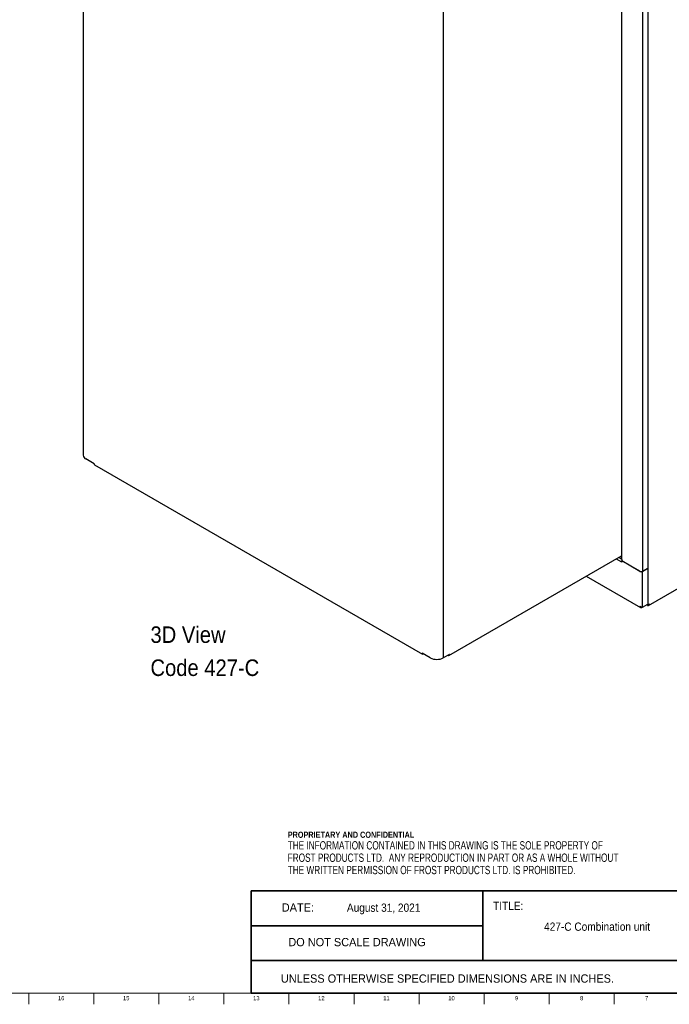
# Model space of a CAD drawing. Header units: inches. Extents: x -3 to 90, y 0 to 120.
# Tile 11 of 20: x 59 to 78, y 0 to 30. Entities that reach past the tile are written whole.
import ezdxf

# ---------------------------------------------------------------- set-up
doc = ezdxf.new("R2010")
doc.units = ezdxf.units.IN
doc.header["$MEASUREMENT"] = 0
doc.linetypes.add('SLD-Solid', pattern=[0])
doc.layers.add('NOTES', color=1, linetype='SLD-Solid')
doc.layers.add('TITLE', color=8, linetype='SLD-Solid')
doc.styles.add('SLDTEXTSTYLE0', font='GOTHIC.TTF', dxfattribs={"width": 0.913})
doc.styles.add('SLDTEXTSTYLE1', font='ARIAL.TTF', dxfattribs={"width": 0.948})
doc.styles.add('SLDTEXTSTYLE2', font='ARIALNB.TTF', dxfattribs={"width": 0.87})
doc.styles.add('SLDTEXTSTYLE3', font='ARIALN.TTF', dxfattribs={"width": 0.87})

# ---------------------------------------------------------------- blocks, each defined once
blk = doc.blocks.new('SW_NOTE_0')
at = {"layer": 'NOTES', "color": 0, "char_height": 0.5, "attachment_point": 1, "style": 'SLDTEXTSTYLE0'}
for s, insert in [('3D View', (0, 0.639)), ('Code 427-C ', (0, -0.361))]:
    blk.add_mtext(s, dxfattribs=dict(at, insert=insert))
blk = doc.blocks.new('SW_NOTE_0_2')
at = {"layer": 'NOTES', "color": 0, "attachment_point": 1}
for s, insert, char_height, style in [('PROPRIETARY AND CONFIDENTIAL', (0, 0.238), 0.18473, 'SLDTEXTSTYLE2'), ('THE INFORMATION CONTAINED IN THIS DRAWING IS THE SOLE PROPERTY OF ', (0, -0.05), 0.25, 'SLDTEXTSTYLE3'), ('FROST PRODUCTS LTD.  ANY REPRODUCTION IN PART OR AS A WHOLE WITHOUT ', (0, -0.423), 0.25, 'SLDTEXTSTYLE3'), ('THE WRITTEN PERMISSION OF FROST PRODUCTS LTD. IS PROHIBITED.', (0, -0.796), 0.25, 'SLDTEXTSTYLE3')]:
    blk.add_mtext(s, dxfattribs=dict(at, insert=insert, char_height=char_height, style=style))

msp = doc.modelspace()

# ---------------------------------------------------------------- linework, layer by layer
at = {"color": 7, "linetype": 'SLD-Solid', "lineweight": 25}
for p, q in [((76.7203401, 57.1134248), (76.7203401, 13.6326266)), ((77.5123684, 56.906904), (77.5123684, 13.3530008)), ((60.4301908, 36.5009733), (60.4301908, 16.7733904)), ((71.3247678, 30.3733084), (71.3247678, 10.6457255)), ((60.7595965, 16.5162748), (60.5122009, 16.6590933)), ((60.7595993, 16.5105249), (60.7595965, 16.5162748)), ((60.7717507, 16.4835526), (70.6936816, 10.7557439)), ((71.4946046, 10.7180645), (76.7203401, 13.7348174)), ((77.5355227, 12.2299877), (80.3738493, 13.8685188)), ((76.7276213, 13.5530965), (76.7170147, 13.5469734)), ((76.7276213, 13.5408504), (76.7170147, 13.5469734)), ((76.7290357, 13.5767782), (76.7276213, 13.5759616)), ((76.7276213, 13.5759616), (76.7276213, 13.5408504)), ((77.2729208, 13.2611669), (76.7276213, 13.5759616)), ((76.7317171, 13.6125392), (76.727692, 13.6102155)), ((76.727692, 13.6102155), (76.727692, 13.5775539)), ((76.7375915, 13.6045007), (76.727692, 13.6102155)), ((77.2728713, 13.2628286), (76.727692, 13.5775539)), ((76.7375915, 13.6085834), (76.7375915, 13.6045007)), ((75.6498897, 13.1168595), (77.2941219, 12.1676645)), ((77.3561685, 13.2628286), (77.5123684, 13.3530008)), ((77.356218, 13.2611669), (77.5124886, 13.35138)), ((77.356218, 12.1790344), (77.356218, 13.2611669)), ((77.5124886, 13.35138), (77.5110246, 13.3522251)), ((77.5124886, 13.35138), (77.5124886, 12.2692475)), ((77.356218, 12.1790344), (77.5124886, 12.2692475)), ((77.5060751, 12.2573183), (77.5265812, 12.2691562)), ((77.5060751, 12.2573183), (77.5060751, 12.2329038)), ((77.5265812, 12.2691562), (77.5124886, 12.2695292)), ((77.5265812, 12.2691601), (77.5477237, 12.2569548)), ((77.5477237, 12.2569548), (77.5682298, 12.2687927)), ((77.3325755, 12.1653814), (77.3517278, 12.1764378)), ((70.6813923, 10.788544), (70.6813896, 10.7827973)), ((70.928788, 10.6457255), (70.6813923, 10.788544)), ((70.7230845, 10.7587195), (70.7280672, 10.7615991)), ((71.5068262, 10.7508256), (71.3247678, 10.6457255)), ((71.4601215, 10.7238635), (71.4651069, 10.7209854)), ((71.5068262, 10.7450773), (71.5068262, 10.7508256))]:
    msp.add_line(p, q, dxfattribs=at)
at = {"color": 8, "linetype": 'SLD-Solid', "lineweight": 25}
for p, q in [((77.3561685, 56.8167327), (77.3561685, 13.2628286)), ((76.5559821, 13.6399355), (76.7170147, 13.5469734)), ((76.6392861, 13.6880259), (76.7203401, 13.6412344)), ((77.274361, 13.2619983), (77.2729208, 13.2611669)), ((77.35473, 13.2620259), (77.356218, 13.2611669)), ((71.4651069, 10.7209854), (71.4651069, 10.7267416)), ((71.5068262, 10.7450773), (71.5018475, 10.7479515))]:
    msp.add_line(p, q, dxfattribs=at)
at = {"color": 7, "linetype": 'SLD-Solid', "lineweight": 25}
for centre, radius, start, end in [((60.5703188, 16.7873642), 0.140823, 185.69479925, 245.62534171), ((76.8010371, 13.5442084), 0.0840679, 150.74469302, 178.11516919), ((76.749817, 13.6355661), 0.0296231, 185.69479925, 245.62534171), ((77.3145199, 13.34321), 0.0905306, 242.60967224, 297.39032776), ((77.3145694, 13.3415484), 0.0905306, 242.60967224, 297.39032776), ((77.5140801, 12.2671322), 0.0126646, 230.79671476, 9.21403699), ((77.5223334, 12.2528361), 0.0257222, 230.79671476, 9.21403699), ((71.4813929, 10.7409516), 0.0257658, 230.79671476, 9.21403699), ((71.1267779, 11.0278446), 0.4303661, 242.60967224, 297.39032776)]:
    msp.add_arc(centre, radius, start, end, dxfattribs=at)
for points, knots in [([(60.7595993, 16.5105249), (60.7603149, 16.5047698), (60.761746, 16.4932598), (60.767318, 16.4843837), (60.7718326, 16.483506), (60.7718336, 16.4835058)], [0, 0, 0, 0, 0.499948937, 0.9998978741, 1, 1, 1, 1]), ([(77.5060751, 12.2423286), (77.5006755, 12.2428853), (77.4916335, 12.2438175), (77.4850883, 12.2495813), (77.4824517, 12.2519032)], [0, 0, 0, 0, 0.5971678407, 1, 1, 1, 1]), ([(77.5124886, 12.2752813), (77.5155817, 12.2739224), (77.5252828, 12.2696604), (77.5427416, 12.2669951), (77.5584226, 12.2668939), (77.5658824, 12.2683382), (77.5682298, 12.2687927)], [0, 0, 0, 0, 0.1599069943, 0.5015273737, 0.8431474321, 1, 1, 1, 1]), ([(77.2729208, 12.1998272), (77.2747537, 12.1937327), (77.2784196, 12.1815429), (77.2901436, 12.1688724), (77.3054292, 12.162169), (77.3203615, 12.161945), (77.3295531, 12.1645311), (77.3325755, 12.1653814)], [0, 0, 0, 0, 0.222700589, 0.4454287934, 0.6681571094, 0.8908852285, 1, 1, 1, 1])]:
    msp.add_open_spline(points, degree=3, knots=knots, dxfattribs=at)
for points in [[(77.356218, 12.1790344), (77.3501344, 12.177978), (77.3379673, 12.1758651), (77.3145694, 12.178676), (77.2911715, 12.1862615), (77.2790043, 12.1953053), (77.2729208, 12.1998272)], [(70.7230845, 10.7587195), (70.7176198, 10.7562866), (70.7066903, 10.7514207), (70.6929063, 10.754597), (70.6832648, 10.7649484), (70.6820146, 10.7768476), (70.6813896, 10.7827973)]]:
    msp.add_open_spline(points, degree=3, dxfattribs=at)
at = {"layer": 'TITLE', "lineweight": 35}
for p, q in [((65.5059791, 3.5979637), (65.5059791, 0.5)), ((72.5182231, 3.5979637), (65.5059791, 3.5979637)), ((72.5182231, 3.5979637), (89.4997616, 3.5979648)), ((72.5182231, 1.4876118), (72.5182231, 3.5979637)), ((72.5182231, 2.5427877), (65.5059791, 2.5427877)), ((72.5182231, 1.4876118), (65.5059791, 1.4876118)), ((72.5182231, 1.4876118), (89.4999865, 1.4876118)), ((65.5059791, 0.5), (89.5, 0.5))]:
    msp.add_line(p, q, dxfattribs=at)
at = {"layer": 'TITLE', "linetype": 'SLD-Solid', "lineweight": 18}
for p, q in [((89.5, 0.5), (0.5, 0.5)), ((58.7795276, 0.5), (58.7795276, 0.1653543)), ((60.7480315, 0.5), (60.7480315, 0.1653543)), ((62.7165354, 0.5), (62.7165354, 0.1653543)), ((64.6850394, 0.5), (64.6850394, 0.1653543)), ((66.6535433, 0.5), (66.6535433, 0.1653543)), ((68.6220472, 0.5), (68.6220472, 0.1653543)), ((70.5905512, 0.5), (70.5905512, 0.1653543)), ((72.5590551, 0.5), (72.5590551, 0.1653543)), ((74.5275591, 0.5), (74.5275591, 0.1653543)), ((76.496063, 0.5), (76.496063, 0.1653543))]:
    msp.add_line(p, q, dxfattribs=at)

# ---------------------------------------------------------------- block references
at = {"layer": 'NOTES'}
for name, p in [('SW_NOTE_0', (62.4632351, 10.9570427)), ('SW_NOTE_0_2', (66.6159726, 5.1481527))]:
    msp.add_blockref(name, p, dxfattribs=at)

# ---------------------------------------------------------------- texts
at = {"layer": 'NOTES', "char_height": 0.25}
for s, insert, attachment_point, style in [('DATE:', (66.4368251, 3.2193046), 1, 'SLDTEXTSTYLE1'), ('August 31, 2021', (69.5184712, 3.2135958), 2, 'SLDTEXTSTYLE0'), ('TITLE:', (72.8307373, 3.2682756), 1, 'SLDTEXTSTYLE0'), ('427-C Combination unit', (75.9774937, 2.6388861), 2, 'SLDTEXTSTYLE0'), ('DO NOT SCALE DRAWING', (68.713067, 2.1722148), 2, 'SLDTEXTSTYLE1'), ('UNLESS OTHERWISE SPECIFIED DIMENSIONS ARE IN INCHES.', (66.4082978, 1.0702903), 1, 'SLDTEXTSTYLE1')]:
    msp.add_mtext(s, dxfattribs=dict(at, insert=insert, attachment_point=attachment_point, style=style))
at = {"layer": 'TITLE', "char_height": 0.125, "attachment_point": 2, "style": 'SLDTEXTSTYLE0'}
for s, insert in [('16', (59.7612622, 0.4125551)), ('15', (61.7297661, 0.4125551)), ('14', (63.69827, 0.4125551)), ('13', (65.666774, 0.4125551)), ('12', (67.6352779, 0.4125551)), ('11', (69.6037819, 0.4125551)), ('10', (71.5722858, 0.4125551)), ('9', (73.5420484, 0.4125551)), ('8', (75.5105523, 0.4125551)), ('7', (77.4790563, 0.4125551))]:
    msp.add_mtext(s, dxfattribs=dict(at, insert=insert))

doc.saveas('drawing.dxf')
